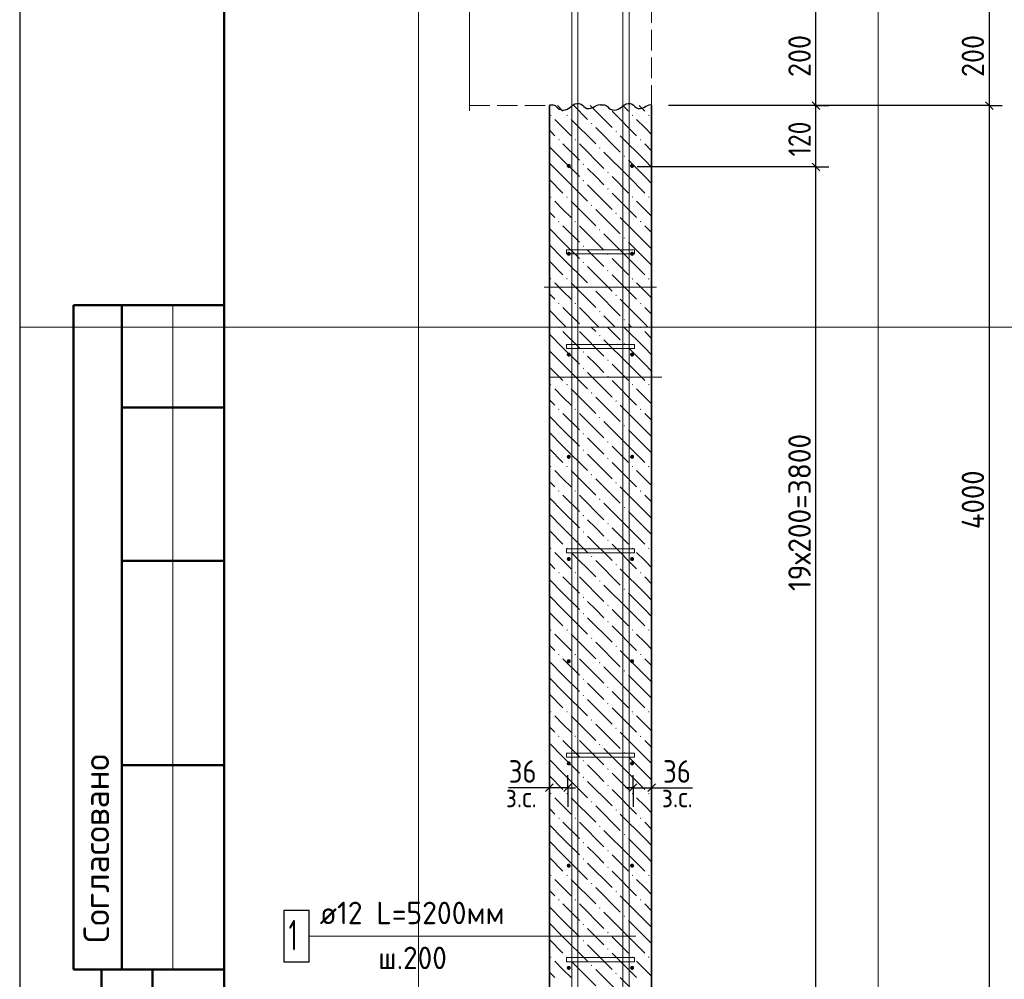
# Model space of a CAD drawing. Header units: millimetres. Extents: x 0 to 50400, y -12 to 35652.
# Tile 2 of 21: x 0 to 11566, y 10687 to 21953. Entities that reach past the tile are written whole.
import ezdxf

# ---------------------------------------------------------------- set-up
doc = ezdxf.new("R2010")
doc.units = ezdxf.units.MM
doc.linetypes.add('______2', pattern=[324, 240, -84])
for name, color, linetype, lineweight in [('Standard', 7, 'Continuous', 25), ('ЖБ Перекрытие верхний уровень', 7, 'Continuous', 35), ('ЖБ Стена верхний уровень', 7, 'Continuous', 35), ('Позиционная метка линия выноска', 7, 'Continuous', 13), ('Примечания', 7, 'Continuous', 13)]:
    doc.layers.add(name, color=color, linetype=linetype, lineweight=lineweight)
doc.layers.add('Размерная выноска', color=7, linetype='Continuous')
for name, color, linetype, true_color in [('Стена фоновая арматура У1', 7, '______2', 0xa0a0a0), ('Стена фоновая арматура Х1', 7, '______2', 0xa0a0a0), ('Стена фоновая затяжка С-обр.', 7, '______2', 0xa0a0a0)]:
    doc.layers.add(name, color=color, linetype=linetype, true_color=true_color)
doc.styles.add('ISOCPEUR', font='txt')

msp = doc.modelspace()

# ---------------------------------------------------------------- hatches: boundary and pattern name
at = {"layer": 'ЖБ Стена верхний уровень', "linetype": 'Continuous', "lineweight": 18, "transparency": 33554687}
for points in [[(6230, 20830), (6238, 20838), (6246, 20830), (6238, 20822)], [(6422, 20830), (6430, 20838), (6438, 20830), (6430, 20822)], [(6902, 20926), (6910, 20934), (6918, 20926), (6910, 20918)], [(7190, 20830), (7198, 20838), (7206, 20830), (7198, 20822)], [(7382, 20830), (7390, 20838), (7398, 20830), (7390, 20822)], [(6710, 20734), (6718, 20742), (6726, 20734), (6718, 20726)], [(6998, 20638), (7006, 20646), (7014, 20638), (7006, 20630)], [(6326, 20542), (6334, 20550), (6342, 20542), (6334, 20534)], [(6518, 20542), (6526, 20550), (6534, 20542), (6526, 20534)], [(7286, 20542), (7294, 20550), (7302, 20542), (7294, 20534)], [(6806, 20446), (6814, 20454), (6822, 20446), (6814, 20438)], [(7094, 20350), (7102, 20358), (7110, 20350), (7102, 20342)], [(6614, 20254), (6622, 20262), (6630, 20254), (6622, 20246)], [(6902, 20158), (6910, 20166), (6918, 20158), (6910, 20150)], [(6614, 20062), (6622, 20070), (6630, 20062), (6622, 20054)], [(6902, 19966), (6910, 19974), (6918, 19966), (6910, 19958)], [(6230, 19870), (6238, 19878), (6246, 19870), (6238, 19862)], [(6422, 19870), (6430, 19878), (6438, 19870), (6430, 19862)], [(6710, 19774), (6718, 19782), (6726, 19774), (6718, 19766)], [(7190, 19870), (7198, 19878), (7206, 19870), (7198, 19862)], [(7382, 19870), (7390, 19878), (7398, 19870), (7390, 19862)], [(6998, 19678), (7006, 19686), (7014, 19678), (7006, 19670)], [(6326, 19582), (6334, 19590), (6342, 19582), (6334, 19574)], [(6518, 19582), (6526, 19590), (6534, 19582), (6526, 19574)], [(7286, 19582), (7294, 19590), (7302, 19582), (7294, 19574)], [(6806, 19486), (6814, 19494), (6822, 19486), (6814, 19478)], [(7094, 19390), (7102, 19398), (7110, 19390), (7102, 19382)], [(6614, 19294), (6622, 19302), (6630, 19294), (6622, 19286)], [(6902, 19198), (6910, 19206), (6918, 19198), (6910, 19190)], [(6614, 19102), (6622, 19110), (6630, 19102), (6622, 19094)], [(6902, 19006), (6910, 19014), (6918, 19006), (6910, 18998)], [(6230, 18910), (6238, 18918), (6246, 18910), (6238, 18902)], [(6422, 18910), (6430, 18918), (6438, 18910), (6430, 18902)], [(7190, 18910), (7198, 18918), (7206, 18910), (7198, 18902)], [(7382, 18910), (7390, 18918), (7398, 18910), (7390, 18902)], [(6710, 18814), (6718, 18822), (6726, 18814), (6718, 18806)], [(6326, 18622), (6334, 18630), (6342, 18622), (6334, 18614)], [(6518, 18622), (6526, 18630), (6534, 18622), (6526, 18614)], [(6998, 18718), (7006, 18726), (7014, 18718), (7006, 18710)], [(7286, 18622), (7294, 18630), (7302, 18622), (7294, 18614)], [(6806, 18526), (6814, 18534), (6822, 18526), (6814, 18518)], [(7094, 18430), (7102, 18438), (7110, 18430), (7102, 18422)], [(6326, 18339), (6332, 18344), (6337, 18344), (6342, 18339), (6334, 18331)], [(6518, 18339), (6524, 18344), (6529, 18344), (6534, 18339), (6526, 18331)], [(7286, 18339), (7292, 18344), (7297, 18344), (7302, 18339), (7294, 18331)], [(6806, 18243), (6814, 18251), (6822, 18243), (6814, 18235)], [(6614, 18051), (6622, 18059), (6630, 18051), (6622, 18043)], [(7094, 18147), (7102, 18155), (7110, 18147), (7102, 18139)], [(6902, 17955), (6910, 17963), (6918, 17955), (6910, 17947)], [(6614, 17859), (6622, 17867), (6630, 17859), (6622, 17851)], [(6902, 17763), (6910, 17771), (6918, 17763), (6910, 17755)], [(6230, 17667), (6238, 17675), (6246, 17667), (6238, 17659)], [(6422, 17667), (6430, 17675), (6438, 17667), (6430, 17659)], [(7190, 17667), (7198, 17675), (7206, 17667), (7198, 17659)], [(7382, 17667), (7390, 17675), (7398, 17667), (7390, 17659)], [(6710, 17571), (6718, 17579), (6726, 17571), (6718, 17563)], [(6998, 17475), (7006, 17483), (7014, 17475), (7006, 17467)], [(6326, 17379), (6334, 17387), (6342, 17379), (6334, 17371)], [(6518, 17379), (6526, 17387), (6534, 17379), (6526, 17371)], [(7286, 17379), (7294, 17387), (7302, 17379), (7294, 17371)], [(6806, 17283), (6814, 17291), (6822, 17283), (6814, 17275)], [(7094, 17187), (7102, 17195), (7110, 17187), (7102, 17179)], [(6614, 17091), (6622, 17099), (6630, 17091), (6622, 17083)], [(6902, 16995), (6910, 17003), (6918, 16995), (6910, 16987)], [(6614, 16899), (6622, 16907), (6630, 16899), (6622, 16891)], [(6902, 16803), (6910, 16811), (6918, 16803), (6910, 16795)], [(6230, 16707), (6238, 16715), (6246, 16707), (6238, 16699)], [(6422, 16707), (6430, 16715), (6438, 16707), (6430, 16699)], [(7190, 16707), (7198, 16715), (7206, 16707), (7198, 16699)], [(7382, 16707), (7390, 16715), (7398, 16707), (7390, 16699)], [(6710, 16611), (6718, 16619), (6726, 16611), (6718, 16603)], [(6326, 16419), (6334, 16427), (6342, 16419), (6334, 16411)], [(6518, 16419), (6526, 16427), (6534, 16419), (6526, 16411)], [(6998, 16515), (7006, 16523), (7014, 16515), (7006, 16507)], [(7286, 16419), (7294, 16427), (7302, 16419), (7294, 16411)], [(6806, 16323), (6814, 16331), (6822, 16323), (6814, 16315)], [(7094, 16227), (7102, 16235), (7110, 16227), (7102, 16219)], [(6614, 16131), (6622, 16139), (6630, 16131), (6622, 16123)], [(6902, 16035), (6910, 16043), (6918, 16035), (6910, 16027)], [(6614, 15939), (6622, 15947), (6630, 15939), (6622, 15931)], [(6902, 15843), (6910, 15851), (6918, 15843), (6910, 15835)], [(6230, 15747), (6238, 15755), (6246, 15747), (6238, 15739)], [(6422, 15747), (6430, 15755), (6438, 15747), (6430, 15739)], [(7190, 15747), (7198, 15755), (7206, 15747), (7198, 15739)], [(7382, 15747), (7390, 15755), (7398, 15747), (7390, 15739)], [(6710, 15651), (6718, 15659), (6726, 15651), (6718, 15643)], [(6998, 15555), (7006, 15563), (7014, 15555), (7006, 15547)], [(6326, 15459), (6334, 15467), (6342, 15459), (6334, 15451)], [(6518, 15459), (6526, 15467), (6534, 15459), (6526, 15451)], [(7286, 15459), (7294, 15467), (7302, 15459), (7294, 15451)], [(6806, 15363), (6814, 15371), (6822, 15363), (6814, 15355)], [(7094, 15267), (7102, 15275), (7110, 15267), (7102, 15259)], [(6614, 15171), (6622, 15179), (6630, 15171), (6622, 15163)], [(6902, 15075), (6910, 15083), (6918, 15075), (6910, 15067)], [(6614, 14979), (6622, 14987), (6630, 14979), (6622, 14971)], [(6902, 14883), (6910, 14891), (6918, 14883), (6910, 14875)], [(6230, 14787), (6238, 14795), (6246, 14787), (6238, 14779)], [(6422, 14787), (6430, 14795), (6438, 14787), (6430, 14779)], [(6710, 14691), (6718, 14699), (6726, 14691), (6718, 14683)], [(7190, 14787), (7198, 14795), (7206, 14787), (7198, 14779)], [(7382, 14787), (7390, 14795), (7398, 14787), (7390, 14779)], [(6998, 14595), (7006, 14603), (7014, 14595), (7006, 14587)], [(6326, 14499), (6334, 14507), (6342, 14499), (6334, 14491)], [(6518, 14499), (6526, 14507), (6534, 14499), (6526, 14491)], [(7286, 14499), (7294, 14507), (7302, 14499), (7294, 14491)], [(6806, 14403), (6814, 14411), (6822, 14403), (6814, 14395)], [(7094, 14307), (7102, 14315), (7110, 14307), (7102, 14299)], [(6614, 14211), (6622, 14219), (6630, 14211), (6622, 14203)], [(6902, 14115), (6910, 14123), (6918, 14115), (6910, 14107)], [(6614, 14019), (6622, 14027), (6630, 14019), (6622, 14011)], [(6902, 13923), (6910, 13931), (6918, 13923), (6910, 13915)], [(6230, 13827), (6238, 13835), (6246, 13827), (6238, 13819)], [(6422, 13827), (6430, 13835), (6438, 13827), (6430, 13819)], [(7190, 13827), (7198, 13835), (7206, 13827), (7198, 13819)], [(7382, 13827), (7390, 13835), (7398, 13827), (7390, 13819)], [(6710, 13731), (6718, 13739), (6726, 13731), (6718, 13723)], [(6326, 13539), (6334, 13547), (6342, 13539), (6334, 13531)], [(6518, 13539), (6526, 13547), (6534, 13539), (6526, 13531)], [(6998, 13635), (7006, 13643), (7014, 13635), (7006, 13627)], [(7286, 13539), (7294, 13547), (7302, 13539), (7294, 13531)], [(6806, 13443), (6814, 13451), (6822, 13443), (6814, 13435)], [(7094, 13347), (7102, 13355), (7110, 13347), (7102, 13339)], [(6614, 13251), (6622, 13259), (6630, 13251), (6622, 13243)], [(6902, 13155), (6910, 13163), (6918, 13155), (6910, 13147)], [(6614, 13059), (6622, 13067), (6630, 13059), (6622, 13051)], [(6902, 12963), (6910, 12971), (6918, 12963), (6910, 12955)], [(6230, 12867), (6238, 12875), (6246, 12867), (6238, 12859)], [(6422, 12867), (6430, 12875), (6438, 12867), (6430, 12859)], [(7190, 12867), (7198, 12875), (7206, 12867), (7198, 12859)], [(7382, 12867), (7390, 12875), (7398, 12867), (7390, 12859)], [(6710, 12771), (6718, 12779), (6726, 12771), (6718, 12763)], [(6998, 12675), (7006, 12683), (7014, 12675), (7006, 12667)], [(6326, 12579), (6334, 12587), (6342, 12579), (6334, 12571)], [(6518, 12579), (6526, 12587), (6534, 12579), (6526, 12571)], [(7286, 12579), (7294, 12587), (7302, 12579), (7294, 12571)], [(6806, 12483), (6814, 12491), (6822, 12483), (6814, 12475)], [(7094, 12387), (7102, 12395), (7110, 12387), (7102, 12379)], [(6614, 12291), (6622, 12299), (6630, 12291), (6622, 12283)], [(6902, 12195), (6910, 12203), (6918, 12195), (6910, 12187)], [(6614, 12099), (6622, 12107), (6630, 12099), (6622, 12091)], [(6230, 11907), (6238, 11915), (6246, 11907), (6238, 11899)], [(6422, 11907), (6430, 11915), (6438, 11907), (6430, 11899)], [(6902, 12003), (6910, 12011), (6918, 12003), (6910, 11995)], [(7190, 11907), (7198, 11915), (7206, 11907), (7198, 11899)], [(7382, 11907), (7390, 11915), (7398, 11907), (7390, 11899)], [(6710, 11811), (6718, 11819), (6726, 11811), (6718, 11803)], [(6998, 11715), (7006, 11723), (7014, 11715), (7006, 11707)], [(6326, 11619), (6334, 11627), (6342, 11619), (6334, 11611)], [(6518, 11619), (6526, 11627), (6534, 11619), (6526, 11611)], [(7286, 11619), (7294, 11627), (7302, 11619), (7294, 11611)], [(6806, 11523), (6814, 11531), (6822, 11523), (6814, 11515)], [(6614, 11331), (6622, 11339), (6630, 11331), (6622, 11323)], [(7094, 11427), (7102, 11435), (7110, 11427), (7102, 11419)], [(6902, 11235), (6910, 11243), (6918, 11235), (6910, 11227)], [(6614, 11139), (6622, 11147), (6630, 11139), (6622, 11131)], [(6902, 11043), (6910, 11051), (6918, 11043), (6910, 11035)], [(6230, 10947), (6238, 10955), (6246, 10947), (6238, 10939)], [(6422, 10947), (6430, 10955), (6438, 10947), (6430, 10939)], [(7190, 10947), (7198, 10955), (7206, 10947), (7198, 10939)], [(7382, 10947), (7390, 10955), (7398, 10947), (7390, 10939)], [(6710, 10851), (6718, 10859), (6726, 10851), (6718, 10843)], [(6998, 10755), (7006, 10763), (7014, 10755), (7006, 10747)]]:
    msp.add_hatch(color=7, dxfattribs=at).paths.add_polyline_path(points, flags=16)
at = {"layer": 'Стена фоновая арматура У1', "linetype": 'Continuous', "lineweight": 13, "transparency": 33554687}
for points in [[(6474, 20236), (6472, 20246), (6467, 20253), (6459, 20259), (6450, 20260), (6441, 20259), (6433, 20253), (6428, 20246), (6426, 20236), (6428, 20227), (6433, 20220), (6441, 20214), (6450, 20212), (6459, 20214), (6467, 20220), (6472, 20227)], [(7218, 20236), (7216, 20246), (7211, 20253), (7203, 20259), (7194, 20260), (7185, 20259), (7177, 20253), (7172, 20246), (7170, 20236), (7172, 20227), (7177, 20220), (7185, 20214), (7194, 20212), (7203, 20214), (7211, 20220), (7216, 20227)], [(6474, 19204), (6472, 19214), (6467, 19221), (6459, 19227), (6450, 19228), (6441, 19227), (6433, 19221), (6428, 19214), (6426, 19204), (6428, 19195), (6433, 19188), (6441, 19182), (6450, 19180), (6459, 19182), (6467, 19188), (6472, 19195)], [(7218, 19204), (7216, 19214), (7211, 19221), (7203, 19227), (7194, 19228), (7185, 19227), (7177, 19221), (7172, 19214), (7170, 19204), (7172, 19195), (7177, 19188), (7185, 19182), (7194, 19180), (7203, 19182), (7211, 19188), (7216, 19195)], [(6474, 18021), (6472, 18031), (6467, 18038), (6459, 18044), (6450, 18045), (6441, 18044), (6433, 18038), (6428, 18031), (6426, 18021), (6428, 18012), (6433, 18004), (6441, 17999), (6450, 17997), (6459, 17999), (6467, 18004), (6472, 18012)], [(7218, 18021), (7216, 18031), (7211, 18038), (7203, 18044), (7194, 18045), (7185, 18044), (7177, 18038), (7172, 18031), (7170, 18021), (7172, 18012), (7177, 18004), (7185, 17999), (7194, 17997), (7203, 17999), (7211, 18004), (7216, 18012)], [(6474, 16821), (6472, 16831), (6467, 16838), (6459, 16844), (6450, 16845), (6441, 16844), (6433, 16838), (6428, 16831), (6426, 16821), (6428, 16812), (6433, 16804), (6441, 16799), (6450, 16797), (6459, 16799), (6467, 16804), (6472, 16812)], [(7218, 16821), (7216, 16831), (7211, 16838), (7203, 16844), (7194, 16845), (7185, 16844), (7177, 16838), (7172, 16831), (7170, 16821), (7172, 16812), (7177, 16804), (7185, 16799), (7194, 16797), (7203, 16799), (7211, 16804), (7216, 16812)], [(6474, 15621), (6472, 15631), (6467, 15638), (6459, 15644), (6450, 15645), (6441, 15644), (6433, 15638), (6428, 15631), (6426, 15621), (6428, 15612), (6433, 15604), (6441, 15599), (6450, 15597), (6459, 15599), (6467, 15604), (6472, 15612)], [(7218, 15621), (7216, 15631), (7211, 15638), (7203, 15644), (7194, 15645), (7185, 15644), (7177, 15638), (7172, 15631), (7170, 15621), (7172, 15612), (7177, 15604), (7185, 15599), (7194, 15597), (7203, 15599), (7211, 15604), (7216, 15612)], [(6474, 14421), (6472, 14431), (6467, 14438), (6459, 14444), (6450, 14445), (6441, 14444), (6433, 14438), (6428, 14431), (6426, 14421), (6428, 14412), (6433, 14404), (6441, 14399), (6450, 14397), (6459, 14399), (6467, 14404), (6472, 14412)], [(7218, 14421), (7216, 14431), (7211, 14438), (7203, 14444), (7194, 14445), (7185, 14444), (7177, 14438), (7172, 14431), (7170, 14421), (7172, 14412), (7177, 14404), (7185, 14399), (7194, 14397), (7203, 14399), (7211, 14404), (7216, 14412)], [(6474, 13221), (6472, 13231), (6467, 13238), (6459, 13244), (6450, 13245), (6441, 13244), (6433, 13238), (6428, 13231), (6426, 13221), (6428, 13212), (6433, 13204), (6441, 13199), (6450, 13197), (6459, 13199), (6467, 13204), (6472, 13212)], [(7218, 13221), (7216, 13231), (7211, 13238), (7203, 13244), (7194, 13245), (7185, 13244), (7177, 13238), (7172, 13231), (7170, 13221), (7172, 13212), (7177, 13204), (7185, 13199), (7194, 13197), (7203, 13199), (7211, 13204), (7216, 13212)], [(6474, 12021), (6472, 12031), (6467, 12038), (6459, 12044), (6450, 12045), (6441, 12044), (6433, 12038), (6428, 12031), (6426, 12021), (6428, 12012), (6433, 12004), (6441, 11999), (6450, 11997), (6459, 11999), (6467, 12004), (6472, 12012)], [(7218, 12021), (7216, 12031), (7211, 12038), (7203, 12044), (7194, 12045), (7185, 12044), (7177, 12038), (7172, 12031), (7170, 12021), (7172, 12012), (7177, 12004), (7185, 11999), (7194, 11997), (7203, 11999), (7211, 12004), (7216, 12012)], [(6474, 10821), (6472, 10831), (6467, 10838), (6459, 10844), (6450, 10845), (6441, 10844), (6433, 10838), (6428, 10831), (6426, 10821), (6428, 10812), (6433, 10804), (6441, 10799), (6450, 10797), (6459, 10799), (6467, 10804), (6472, 10812)], [(7218, 10821), (7216, 10831), (7211, 10838), (7203, 10844), (7194, 10845), (7185, 10844), (7177, 10838), (7172, 10831), (7170, 10821), (7172, 10812), (7177, 10804), (7185, 10799), (7194, 10797), (7203, 10799), (7211, 10804), (7216, 10812)]]:
    msp.add_hatch(color=7, dxfattribs=at).paths.add_polyline_path(points)

# ---------------------------------------------------------------- linework, layer by layer
at = {"layer": 'Standard', "color": 7, "linetype": 'Continuous', "lineweight": 25, "transparency": 33554687}
for p, q in [((2400, 35040), (2400, 1270)), ((9398, 20899), (9308, 20989)), ((11344, 20989), (11434, 20899)), ((9398, 20179), (9308, 20269)), ((6267, 12980), (6177, 12890)), ((6483, 12980), (6393, 12890)), ((7161, 12890), (7251, 12980)), ((7377, 12890), (7467, 12980))]:
    msp.add_line(p, q, dxfattribs=at)
at = {"layer": 'Standard', "color": 254, "linetype": 'Continuous', "lineweight": 18, "true_color": 0xc4c4ff, "transparency": 33554687}
for p, q in [((4684, 23597), (4684, 18344)), ((10084, 18344), (10084, 23597))]:
    msp.add_line(p, q, dxfattribs=at)
at = {"layer": 'Standard', "color": 7, "linetype": 'Continuous', "lineweight": -3, "transparency": 33554687}
for p, q in [((9353, 20944), (9353, 22144)), ((11389, 22144), (11389, 20944)), ((9353, 20944), (9203, 20944)), ((9353, 20944), (9503, 20944)), ((9353, 20224), (9353, 20944)), ((11389, 20944), (11239, 20944)), ((11389, 20944), (11539, 20944)), ((11389, 20944), (11389, 18344)), ((9353, 20224), (9203, 20224)), ((9353, 20224), (9503, 20224)), ((9353, 4821), (9353, 18344)), ((6222, 12935), (6222, 13085)), ((6438, 12935), (6438, 13085)), ((7206, 12935), (7206, 13085)), ((7422, 12935), (7422, 13085)), ((6222, 12935), (6132, 12935)), ((6222, 12935), (6222, 12785)), ((6222, 12935), (6222, 12935)), ((6438, 12935), (6222, 12935)), ((6438, 12935), (6438, 12785)), ((6438, 12935), (6438, 12710)), ((6438, 12935), (6528, 12935)), ((7206, 12935), (7116, 12935)), ((7206, 12935), (7206, 12785)), ((7206, 12935), (7206, 12710)), ((7206, 12935), (7422, 12935)), ((7422, 12935), (7422, 12785)), ((7422, 12935), (7422, 12935)), ((7422, 12935), (7512, 12935))]:
    msp.add_line(p, q, dxfattribs=at)
at = {"layer": 'Standard', "color": 7, "linetype": 'Continuous', "lineweight": 50, "transparency": 33554687}
for p, q in [((7, 18600), (0, 18600)), ((2400, 18600), (632, 18600)), ((632, 18600), (632, 10800)), ((632, 18600), (632, 10800)), ((1200, 18600), (1200, 10800)), ((2400, 17400), (1200, 17400)), ((2400, 15600), (1200, 15600)), ((2400, 13200), (1200, 13200)), ((0, 10800), (7, 10800)), ((632, 10800), (2400, 10800)), ((960, 600), (960, 10800)), ((960, 600), (960, 10800)), ((1560, 600), (1560, 10800))]:
    msp.add_line(p, q, dxfattribs=at)
at = {"layer": 'Standard', "color": 7, "linetype": 'Continuous', "lineweight": 13, "transparency": 33554687}
msp.add_line((1800, 18600), (1800, 10800), dxfattribs=at)
at = {"layer": 'Standard', "color": 254, "linetype": 'Continuous', "lineweight": 13, "true_color": 0xc4c4ff, "transparency": 33554687}
msp.add_line((4684, 18344), (4684, 1420), dxfattribs=at)
at = {"layer": 'Standard', "color": 7, "linetype": 'Continuous', "lineweight": 25, "transparency": 33554687}
msp.add_lwpolyline([(0, 0), (50400, 0), (50400, 35640), (0, 35640), (0, 0)], close=True, dxfattribs=at)
at = {"layer": 'Standard', "color": 7, "linetype": 'Continuous', "lineweight": 50, "transparency": 33554687}
msp.add_lwpolyline([(2400, 35040), (49800, 35040), (49800, 600), (2400, 600), (2400, 35040)], close=True, dxfattribs=at)
at = {"layer": 'Standard', "color": 7, "linetype": 'Continuous', "lineweight": 13, "transparency": 33554687}
for points in [[(24222, 23597), (0, 23597), (0, 18344), (24222, 18344), (24222, 23597)], [(24222, 18344), (0, 18344), (0, -12)]]:
    msp.add_lwpolyline(points, dxfattribs=at)
at = {"layer": 'Standard', "color": 7, "linetype": 'Continuous', "lineweight": -3, "transparency": 33554687}
for points in [[(9353, 20944), (9333, 20944), (9333, 20944), (9333, 20944), (9333, 20944), (9333, 20944), (9333, 20944), (9333, 20944), (9333, 20944), (9333, 20944), (9333, 20944), (9333, 20944), (9333, 20944), (7621, 20944)], [(11389, 20944), (11369, 20944), (11369, 20944), (11369, 20944), (11369, 20944), (7741, 20944)], [(9353, 20224), (9333, 20224), (9333, 20224), (9333, 20224), (9333, 20224), (9333, 20224), (9333, 20224), (9333, 20224), (9333, 20224), (9333, 20224), (9333, 20224), (9333, 20224), (9333, 20224), (9333, 20224), (9333, 20224), (7254, 20224)], [(9353, 18344), (9353, 18361), (9353, 18361), (9353, 20224)], [(11389, 18344), (11389, 18344), (11389, 4341)]]:
    msp.add_lwpolyline(points, dxfattribs=at)
at = {"layer": 'Standard', "color": 254, "linetype": 'Continuous', "lineweight": 13, "true_color": 0xc4c4ff, "transparency": 33554687}
msp.add_lwpolyline([(4684, 1420), (10084, 1420), (10084, 18344)], dxfattribs=at)
at = {"layer": 'ЖБ Перекрытие верхний уровень', "color": 7, "linetype": '______2', "lineweight": 18, "transparency": 33554687}
for p, q in [((7422, 20944), (7422, 22144)), ((5284, 20944), (6222, 20944))]:
    msp.add_line(p, q, dxfattribs=at)
at = {"layer": 'ЖБ Стена верхний уровень', "color": 7, "linetype": 'Continuous', "lineweight": 35, "transparency": 33554687}
for p, q in [((6222, 20944), (6222, 18344)), ((7422, 18344), (7422, 20944)), ((6222, 18344), (6222, 4341)), ((7422, 4341), (7422, 18344))]:
    msp.add_line(p, q, dxfattribs=at)
at = {"layer": 'ЖБ Стена верхний уровень', "color": 9, "linetype": 'Continuous', "lineweight": 18, "true_color": 0xc7c7c7, "transparency": 33554687}
for p, q in [((6316, 20944), (6382, 20878)), ((6508, 20944), (6670, 20782)), ((6700, 20944), (6958, 20686)), ((7084, 20944), (7150, 20878)), ((7276, 20944), (7342, 20878)), ((6958, 20878), (7246, 20590)), ((6382, 20686), (6286, 20782)), ((6478, 20782), (6766, 20494)), ((7342, 20686), (7246, 20782)), ((6222, 20654), (6286, 20590)), ((6478, 20590), (6382, 20686)), ((6766, 20686), (7054, 20398)), ((7342, 20302), (7054, 20590)), ((7422, 20606), (7342, 20686)), ((6382, 20494), (6574, 20302)), ((6574, 20494), (6862, 20206)), ((7342, 20494), (7422, 20414)), ((6382, 20302), (6222, 20462)), ((7150, 20110), (6862, 20398)), ((6222, 20270), (6382, 20110)), ((6382, 20302), (6574, 20110)), ((7150, 20302), (7342, 20110)), ((7342, 20302), (7422, 20222)), ((6766, 20110), (6670, 20206)), ((6222, 20078), (6382, 19918)), ((6382, 20110), (6670, 19822)), ((6670, 20014), (6958, 19726)), ((6862, 20014), (6766, 20110)), ((6958, 20110), (7150, 19918)), ((7150, 20110), (7342, 19918)), ((7342, 20110), (7422, 20030)), ((6958, 19918), (7246, 19630)), ((6382, 19726), (6286, 19822)), ((6478, 19822), (6766, 19534)), ((7342, 19726), (7246, 19822)), ((6222, 19694), (6286, 19630)), ((6478, 19630), (6382, 19726)), ((6766, 19726), (7054, 19438)), ((7422, 19646), (7342, 19726)), ((7342, 19342), (7054, 19630)), ((6382, 19342), (6222, 19502)), ((6382, 19534), (6574, 19342)), ((6574, 19534), (6862, 19246)), ((7150, 19150), (6862, 19438)), ((7342, 19534), (7422, 19454)), ((6382, 19342), (6574, 19150)), ((7150, 19342), (7342, 19150)), ((7342, 19342), (7422, 19262)), ((6222, 19310), (6382, 19150)), ((6766, 19150), (6670, 19246)), ((6222, 19118), (6382, 18958)), ((6382, 19150), (6670, 18862)), ((6862, 19054), (6766, 19150)), ((6958, 19150), (7150, 18958)), ((7150, 19150), (7342, 18958)), ((7342, 19150), (7422, 19070)), ((6670, 19054), (6958, 18766)), ((6382, 18766), (6286, 18862)), ((6478, 18862), (6766, 18574)), ((6958, 18958), (7246, 18670)), ((7342, 18766), (7246, 18862)), ((6478, 18670), (6382, 18766)), ((6766, 18766), (7054, 18478)), ((7422, 18686), (7342, 18766)), ((6222, 18734), (6286, 18670)), ((7342, 18382), (7054, 18670)), ((6382, 18382), (6222, 18542)), ((6382, 18574), (6574, 18382)), ((6574, 18574), (6804, 18344)), ((7342, 18574), (7422, 18494)), ((6996, 18344), (6862, 18478)), ((6222, 18350), (6228, 18344)), ((6382, 18382), (6420, 18344)), ((6382, 18291), (6574, 18099)), ((6574, 18291), (6862, 18003)), ((6713, 18344), (6766, 18291)), ((6905, 18344), (7054, 18195)), ((7342, 18099), (7097, 18344)), ((7150, 18382), (7188, 18344)), ((7342, 18382), (7380, 18344)), ((7342, 18291), (7422, 18211)), ((6382, 18099), (6222, 18259)), ((7150, 17907), (6862, 18195)), ((6222, 18067), (6382, 17907)), ((6382, 18099), (6574, 17907)), ((7150, 18099), (7342, 17907)), ((7342, 18099), (7422, 18019)), ((6766, 17907), (6670, 18003)), ((6222, 17875), (6382, 17715)), ((6382, 17907), (6670, 17619)), ((6862, 17811), (6766, 17907)), ((6958, 17907), (7150, 17715)), ((7150, 17907), (7342, 17715)), ((7342, 17907), (7422, 17827)), ((6670, 17811), (6958, 17523)), ((6958, 17715), (7246, 17427)), ((6382, 17523), (6286, 17619)), ((6478, 17619), (6766, 17331)), ((7342, 17523), (7246, 17619)), ((6222, 17491), (6286, 17427)), ((6478, 17427), (6382, 17523)), ((6766, 17523), (7054, 17235)), ((7422, 17443), (7342, 17523)), ((7342, 17139), (7054, 17427)), ((6382, 17139), (6222, 17299)), ((6382, 17331), (6574, 17139)), ((6574, 17331), (6862, 17043)), ((7150, 16947), (6862, 17235)), ((7342, 17331), (7422, 17251)), ((6382, 17139), (6574, 16947)), ((7150, 17139), (7342, 16947)), ((7342, 17139), (7422, 17059)), ((6222, 17107), (6382, 16947)), ((6766, 16947), (6670, 17043)), ((6222, 16915), (6382, 16755)), ((6382, 16947), (6670, 16659)), ((6862, 16851), (6766, 16947)), ((6958, 16947), (7150, 16755)), ((7150, 16947), (7342, 16755)), ((7342, 16947), (7422, 16867)), ((6670, 16851), (6958, 16563)), ((6382, 16563), (6286, 16659)), ((6478, 16659), (6766, 16371)), ((6958, 16755), (7246, 16467)), ((7342, 16563), (7246, 16659)), ((6478, 16467), (6382, 16563)), ((6766, 16563), (7054, 16275)), ((7422, 16483), (7342, 16563)), ((6222, 16531), (6286, 16467)), ((7342, 16179), (7054, 16467)), ((6382, 16179), (6222, 16339)), ((6382, 16371), (6574, 16179)), ((6574, 16371), (6862, 16083)), ((7342, 16371), (7422, 16291)), ((7150, 15987), (6862, 16275)), ((6222, 16147), (6382, 15987)), ((6382, 16179), (6574, 15987)), ((6766, 15987), (6670, 16083)), ((7150, 16179), (7342, 15987)), ((7342, 16179), (7422, 16099)), ((6382, 15987), (6670, 15699)), ((6862, 15891), (6766, 15987)), ((6958, 15987), (7150, 15795)), ((7150, 15987), (7342, 15795)), ((7342, 15987), (7422, 15907)), ((6222, 15955), (6382, 15795)), ((6670, 15891), (6958, 15603)), ((6958, 15795), (7246, 15507)), ((6382, 15603), (6286, 15699)), ((6478, 15699), (6766, 15411)), ((7342, 15603), (7246, 15699)), ((6222, 15571), (6286, 15507)), ((6478, 15507), (6382, 15603)), ((6766, 15603), (7054, 15315)), ((7342, 15219), (7054, 15507)), ((7422, 15523), (7342, 15603)), ((6382, 15411), (6574, 15219)), ((6574, 15411), (6862, 15123)), ((7342, 15411), (7422, 15331)), ((6382, 15219), (6222, 15379)), ((7150, 15027), (6862, 15315)), ((6222, 15187), (6382, 15027)), ((6382, 15219), (6574, 15027)), ((7150, 15219), (7342, 15027)), ((7342, 15219), (7422, 15139)), ((6766, 15027), (6670, 15123)), ((6222, 14995), (6382, 14835)), ((6382, 15027), (6670, 14739)), ((6670, 14931), (6958, 14643)), ((6862, 14931), (6766, 15027)), ((6958, 15027), (7150, 14835)), ((7150, 15027), (7342, 14835)), ((7342, 15027), (7422, 14947)), ((6958, 14835), (7246, 14547)), ((6382, 14643), (6286, 14739)), ((6478, 14739), (6766, 14451)), ((7342, 14643), (7246, 14739)), ((6222, 14611), (6286, 14547)), ((6478, 14547), (6382, 14643)), ((6766, 14643), (7054, 14355)), ((7422, 14563), (7342, 14643)), ((7342, 14259), (7054, 14547)), ((6382, 14259), (6222, 14419)), ((6382, 14451), (6574, 14259)), ((6574, 14451), (6862, 14163)), ((7150, 14067), (6862, 14355)), ((7342, 14451), (7422, 14371)), ((6222, 14227), (6382, 14067)), ((6382, 14259), (6574, 14067)), ((7150, 14259), (7342, 14067)), ((7342, 14259), (7422, 14179)), ((6766, 14067), (6670, 14163)), ((6222, 14035), (6382, 13875)), ((6382, 14067), (6670, 13779)), ((6862, 13971), (6766, 14067)), ((6958, 14067), (7150, 13875)), ((7150, 14067), (7342, 13875)), ((7342, 14067), (7422, 13987)), ((6670, 13971), (6958, 13683)), ((6382, 13683), (6286, 13779)), ((6478, 13779), (6766, 13491)), ((6958, 13875), (7246, 13587)), ((7342, 13683), (7246, 13779)), ((6222, 13651), (6286, 13587)), ((6478, 13587), (6382, 13683)), ((6766, 13683), (7054, 13395)), ((7422, 13603), (7342, 13683)), ((7342, 13299), (7054, 13587)), ((6382, 13299), (6222, 13459)), ((6382, 13491), (6574, 13299)), ((6574, 13491), (6862, 13203)), ((7342, 13491), (7422, 13411)), ((7150, 13107), (6862, 13395)), ((6222, 13267), (6382, 13107)), ((6382, 13299), (6574, 13107)), ((6766, 13107), (6670, 13203)), ((7150, 13299), (7342, 13107)), ((7342, 13299), (7422, 13219)), ((6222, 13075), (6382, 12915)), ((6382, 13107), (6670, 12819)), ((6862, 13011), (6766, 13107)), ((6958, 13107), (7150, 12915)), ((7150, 13107), (7342, 12915)), ((7342, 13107), (7422, 13027)), ((6670, 13011), (6958, 12723)), ((6958, 12915), (7246, 12627)), ((6382, 12723), (6286, 12819)), ((6478, 12627), (6382, 12723)), ((6478, 12819), (6766, 12531)), ((6766, 12723), (7054, 12435)), ((7342, 12723), (7246, 12819)), ((7422, 12643), (7342, 12723)), ((6222, 12691), (6286, 12627)), ((7342, 12339), (7054, 12627)), ((6382, 12339), (6222, 12499)), ((6382, 12531), (6574, 12339)), ((6574, 12531), (6862, 12243)), ((7342, 12531), (7422, 12451)), ((7150, 12147), (6862, 12435)), ((6222, 12307), (6382, 12147)), ((6382, 12339), (6574, 12147)), ((7150, 12339), (7342, 12147)), ((7342, 12339), (7422, 12259)), ((6382, 12147), (6670, 11859)), ((6766, 12147), (6670, 12243)), ((6862, 12051), (6766, 12147)), ((6958, 12147), (7150, 11955)), ((7150, 12147), (7342, 11955)), ((7342, 12147), (7422, 12067)), ((6222, 12115), (6382, 11955)), ((6670, 12051), (6958, 11763)), ((6958, 11955), (7246, 11667)), ((6382, 11763), (6286, 11859)), ((6478, 11859), (6766, 11571)), ((7342, 11763), (7246, 11859)), ((6222, 11731), (6286, 11667)), ((6478, 11667), (6382, 11763)), ((6766, 11763), (7054, 11475)), ((7422, 11683), (7342, 11763)), ((6382, 11571), (6574, 11379)), ((6574, 11571), (6862, 11283)), ((7342, 11379), (7054, 11667)), ((7342, 11571), (7422, 11491)), ((6382, 11379), (6222, 11539)), ((7150, 11187), (6862, 11475)), ((6222, 11347), (6382, 11187)), ((6382, 11379), (6574, 11187)), ((7150, 11379), (7342, 11187)), ((7342, 11379), (7422, 11299)), ((6766, 11187), (6670, 11283)), ((6222, 11155), (6382, 10995)), ((6382, 11187), (6670, 10899)), ((6862, 11091), (6766, 11187)), ((6958, 11187), (7150, 10995)), ((7150, 11187), (7342, 10995)), ((7342, 11187), (7422, 11107)), ((6670, 11091), (6958, 10803)), ((6958, 10995), (7246, 10707)), ((6382, 10803), (6286, 10899)), ((6478, 10899), (6766, 10611)), ((7342, 10803), (7246, 10899)), ((6222, 10771), (6286, 10707)), ((6478, 10707), (6382, 10803)), ((6766, 10803), (7054, 10515)), ((7422, 10723), (7342, 10803)), ((7342, 10419), (7054, 10707))]:
    msp.add_line(p, q, dxfattribs=at)
at = {"layer": 'Позиционная метка линия выноска', "color": 7, "linetype": 'Continuous', "lineweight": 13, "transparency": 33554687}
msp.add_line((3405, 11193), (7236, 11193), dxfattribs=at)
at = {"layer": 'Примечания', "color": 7, "linetype": 'Continuous', "lineweight": 25, "transparency": 33554687}
msp.add_line((7422, 20955), (7422, 20955), dxfattribs=at)
msp.add_line((7422, 20955), (7422, 20955), dxfattribs=at)
for points in [[(6222, 20955), (6244, 20955), (6268, 20952), (6290, 20944), (6307, 20931), (6322, 20915), (6340, 20902), (6362, 20894), (6385, 20890), (6409, 20895), (6430, 20903), (6451, 20913), (6469, 20926), (6486, 20940), (6503, 20953), (6523, 20964), (6546, 20970), (6570, 20969), (6594, 20963), (6611, 20950), (6627, 20935), (6643, 20921), (6664, 20911), (6688, 20909), (6711, 20914), (6732, 20923), (6753, 20934), (6774, 20944), (6794, 20953), (6817, 20958), (6822, 20958)], [(6222, 20955), (6244, 20955), (6268, 20952), (6290, 20944), (6307, 20931), (6322, 20915), (6340, 20902), (6362, 20894), (6385, 20890), (6409, 20895), (6430, 20903), (6451, 20913), (6469, 20926), (6486, 20940), (6503, 20953), (6523, 20964), (6546, 20970), (6570, 20969), (6594, 20963), (6611, 20950), (6627, 20935), (6643, 20921), (6664, 20911), (6688, 20909), (6711, 20914), (6732, 20923), (6753, 20934), (6774, 20944), (6794, 20953), (6817, 20958), (6822, 20958)], [(6822, 20955), (6844, 20955), (6868, 20952), (6890, 20944), (6907, 20931), (6922, 20915), (6940, 20902), (6962, 20894), (6985, 20890), (7009, 20895), (7030, 20903), (7051, 20913), (7069, 20926), (7086, 20940), (7103, 20953), (7123, 20964), (7146, 20970), (7170, 20969), (7194, 20963), (7211, 20950), (7227, 20935), (7243, 20921), (7264, 20911), (7288, 20909), (7311, 20914), (7332, 20923), (7353, 20934), (7374, 20944), (7394, 20953), (7417, 20958), (7422, 20958)], [(6822, 20955), (6844, 20955), (6868, 20952), (6890, 20944), (6907, 20931), (6922, 20915), (6940, 20902), (6962, 20894), (6985, 20890), (7009, 20895), (7030, 20903), (7051, 20913), (7069, 20926), (7086, 20940), (7103, 20953), (7123, 20964), (7146, 20970), (7170, 20969), (7194, 20963), (7211, 20950), (7227, 20935), (7243, 20921), (7264, 20911), (7288, 20909), (7311, 20914), (7332, 20923), (7353, 20934), (7374, 20944), (7394, 20953), (7417, 20958), (7422, 20958)]]:
    msp.add_lwpolyline(points, dxfattribs=at)
at = {"layer": 'Размерная выноска', "color": 7, "linetype": 'Continuous', "lineweight": 13, "transparency": 33554687}
for p, q in [((5284, 22204), (5284, 20884)), ((7482, 18811), (6162, 18811)), ((7542, 17756), (6222, 17756))]:
    msp.add_line(p, q, dxfattribs=at)
at = {"layer": 'Размерная выноска', "color": 7, "linetype": 'Continuous', "lineweight": -3, "transparency": 33554687}
for p, q in [((6222, 12935), (5742, 12935)), ((7422, 12935), (7902, 12935))]:
    msp.add_line(p, q, dxfattribs=at)
at = {"layer": 'Стена фоновая арматура Х1', "color": 7, "linetype": 'Continuous', "lineweight": 18, "transparency": 33554687}
for p, q in [((6486, 18344), (6486, 23597)), ((6558, 23597), (6558, 18344)), ((7086, 18344), (7086, 23597)), ((7158, 23597), (7158, 18344)), ((6486, 4341), (6486, 18344)), ((7086, 4341), (7086, 18344))]:
    msp.add_line(p, q, dxfattribs=at)
for points in [[(6558, 18344), (6558, 4341), (6486, 4341)], [(7158, 18344), (7158, 4341), (7086, 4341)]]:
    msp.add_lwpolyline(points, dxfattribs=at)
at = {"layer": 'Стена фоновая арматура Х1', "color": 7, "linetype": 'Continuous', "lineweight": 25, "transparency": 33554687}
msp.add_lwpolyline([(3101, 10893), (3401, 10893), (3401, 11493), (3101, 11493), (3101, 10893)], dxfattribs=at)
at = {"layer": 'Стена фоновая затяжка С-обр.', "color": 98, "linetype": 'Continuous', "lineweight": 13, "true_color": 0x005000, "transparency": 33554687}
for points in [[(7221, 19204), (6423, 19204), (6423, 19252), (7221, 19252), (7221, 19204)], [(7221, 18093), (6423, 18093), (6423, 18141), (7221, 18141), (7221, 18093)], [(7221, 15693), (6423, 15693), (6423, 15741), (7221, 15741), (7221, 15693)], [(7221, 13293), (6423, 13293), (6423, 13341), (7221, 13341), (7221, 13293)], [(7221, 10893), (6423, 10893), (6423, 10941), (7221, 10941), (7221, 10893)]]:
    msp.add_lwpolyline(points, dxfattribs=at)

# ---------------------------------------------------------------- texts
at = {"layer": 'Standard', "color": 7, "linetype": 'Continuous', "lineweight": 25, "transparency": 33554687, "char_height": 264, "attachment_point": 7, "rotation": 90, "style": 'ISOCPEUR'}
for s, insert, width in [('\\W0.91;200', (9293, 21280), 674.38), ('\\W0.91;200', (11329, 21280), 674.38), ('\\W0.83;120', (9293, 20347), 610.29), ('\\W0.95;19х200=3800', (9293, 15245), 2103.75), ('\\W0.93;4000', (11329, 15972), 888.46)]:
    msp.add_mtext(s, dxfattribs=dict(at, insert=insert, width=width))
at = {"layer": 'Standard', "color": 7, "linetype": 'Continuous', "lineweight": 50, "transparency": 33554687, "insert": (1050, 11114), "char_height": 300, "width": 2486.25, "attachment_point": 7, "rotation": 90, "style": 'ISOCPEUR'}
msp.add_mtext('\\A1;{\\fISOCPEUR|i0|b0;\\H300.000000;\\W1.000000;\\C7;Согласовано}\\P', dxfattribs=at)
at = {"layer": 'Standard', "color": 7, "linetype": 'Continuous', "lineweight": 25, "transparency": 33554687, "char_height": 264, "width": 484.71, "attachment_point": 7, "style": 'ISOCPEUR'}
for insert in [(5744, 12995), (7557, 12995)]:
    msp.add_mtext('\\W0.87;36', dxfattribs=dict(at, insert=insert))
at = {"layer": 'Standard', "color": 7, "linetype": 'Continuous', "lineweight": 18, "transparency": 33554687, "char_height": 240, "width": 551.94, "attachment_point": 7, "style": 'ISOCPEUR'}
for insert in [(5711, 12706), (7544, 12706)]:
    msp.add_mtext('\\W0.90;з.с.', dxfattribs=dict(at, insert=insert))
at = {"layer": 'Стена фоновая арматура Х1', "color": 7, "linetype": 'Continuous', "lineweight": 13, "transparency": 33554687, "attachment_point": 7, "style": 'ISOCPEUR'}
for s, insert, char_height, width in [('\\W0.96;ø12 L=5200мм ', (3525, 11334), 264, 2527.6), ('\\W0.56;1', (3161, 11025), 360, 280), ('\\W0.95;ш.200 ', (4212, 10806), 264, 1154.56)]:
    msp.add_mtext(s, dxfattribs=dict(at, insert=insert, char_height=char_height, width=width))

doc.saveas('drawing.dxf')
